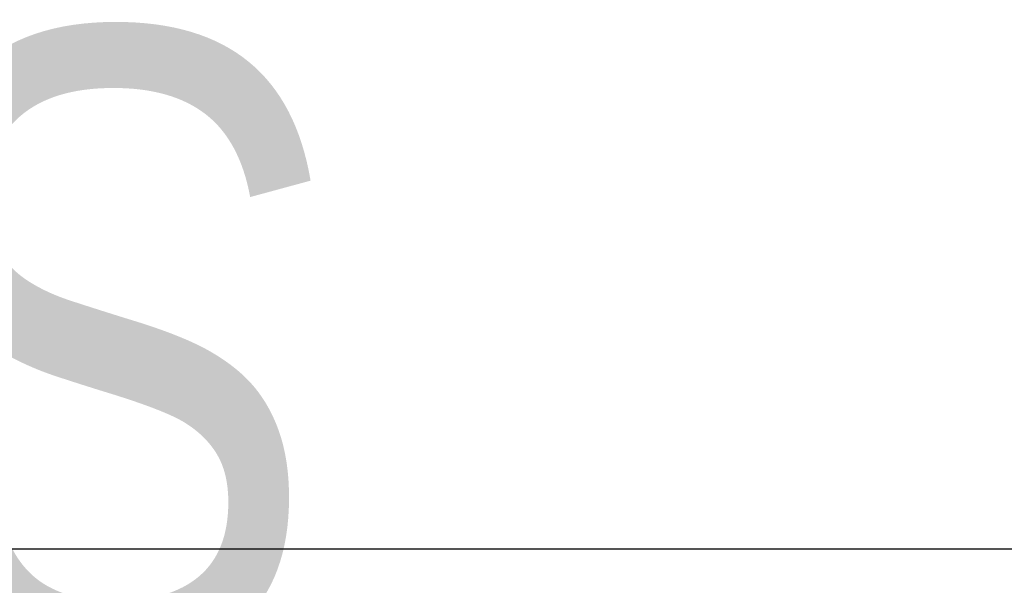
# Model space of a CAD drawing. Header units: millimetres. Extents: x -127 to 748, y -69 to 356.
# Tile 20 of 22: x 19 to 129, y 293 to 356. Entities that reach past the tile are written whole.
import ezdxf
from ezdxf.enums import TextEntityAlignment as Align

# ---------------------------------------------------------------- set-up
doc = ezdxf.new("R2018")
doc.units = ezdxf.units.MM
doc.layers.add('Кромка (ГОСТ)', color=7, linetype='Continuous', lineweight=50)
doc.layers.add('Обозначение (ГОСТ)', color=7, linetype='Continuous', lineweight=25)
doc.styles.get("Standard").update_dxf_attribs({"font": 'GOST Common Italic.ttf'})

# ---------------------------------------------------------------- blocks, each defined once
blk = doc.blocks.new('ГОСТ - Доп. графы 3')
at = {"layer": 'Обозначение (ГОСТ)', "lineweight": 30, "width": 0.8}
blk.add_attdef('ОБОЗНАЧЕНИЕ', text='', height=5, rotation=180, dxfattribs=at).set_placement((34.94, -6.97), align=Align.MIDDLE_CENTER)
blk = doc.blocks.new('Рамки ГОСТ_ граница 297x210')
at = {"layer": 'Кромка (ГОСТ)', "lineweight": 25}
blk.add_line((0, 297), (210, 297), dxfattribs=at)

msp = doc.modelspace()

# ---------------------------------------------------------------- block references
ref = msp.add_blockref('ГОСТ - Доп. графы 3', (20, 292))
lines = msp.add_mtext('\\W0.8000;SN02 ', dxfattribs={"layer": 'Обозначение (ГОСТ)', "insert": (54.942, 285.032), "char_height": 70.12484, "attachment_point": 1, "rotation": 180})
ref.add_attrib('ОБОЗНАЧЕНИЕ', '', (54.942, 285.032)).embed_mtext(lines)
msp.add_blockref('Рамки ГОСТ_ граница 297x210', (0, 0))

doc.saveas('drawing.dxf')
